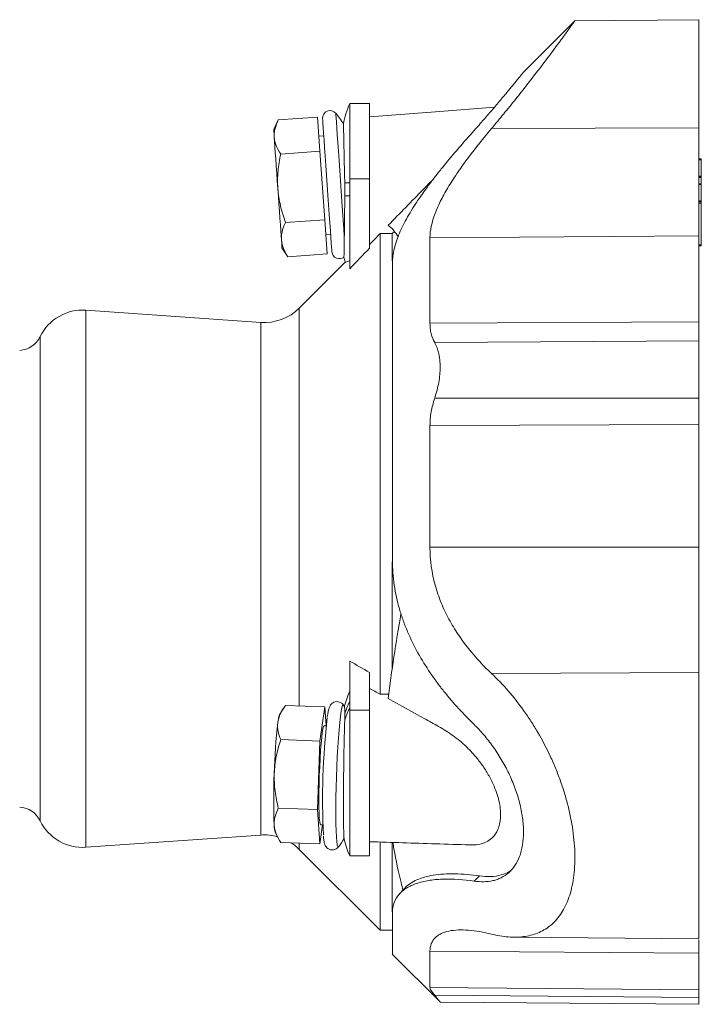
# Model space of a CAD drawing. Header units: millimetres. Extents: x 113 to 719, y 52 to 537.
# Tile 4 of 5: x 274 to 412, y 333 to 532. Entities that reach past the tile are written whole.
import ezdxf

# ---------------------------------------------------------------- set-up
doc = ezdxf.new("R2010")
doc.units = ezdxf.units.MM

msp = doc.modelspace()

# ---------------------------------------------------------------- linework, layer by layer
at = {"color": 7, "linetype": 'Continuous', "lineweight": 15}
for p, q in [((385.93, 531.56), (375.6, 521.23)), ((411, 531.82), (385.93, 531.61)), ((344.5, 514.86), (340.5, 514.86)), ((340.5, 514.86), (340.5, 499.7)), ((344.5, 514.86), (344.5, 499.7)), ((326.08, 511.59), (325.14, 509.66)), ((333.99, 512.14), (326.08, 511.59)), ((333.99, 512.14), (334.48, 505.23)), ((335.26, 508.37), (334.26, 508.3)), ((334.48, 505.23), (326.57, 504.68)), ((334.48, 505.23), (335.44, 491.41)), ((411.51, 503.69), (411, 503.69)), ((411.51, 500.2), (411.51, 503.5)), ((340.5, 499.7), (340.5, 481.48)), ((344.5, 499.7), (344.5, 485.67)), ((411.51, 500.02), (411, 500.02)), ((411.51, 498.69), (411.51, 499.91)), ((411.51, 498.67), (411, 498.67)), ((411.51, 495.19), (411.51, 498.49)), ((411.51, 495), (411, 495)), ((411.51, 486.35), (411.51, 494.75)), ((335.44, 491.41), (327.53, 490.86)), ((335.44, 491.41), (335.93, 484.5)), ((335.66, 488.34), (336.65, 488.41)), ((349.1, 488.6), (346.63, 488.6)), ((346.63, 395.53), (346.63, 488.6)), ((349.53, 489.04), (349.1, 488.6)), ((349.1, 483.08), (349.1, 488.6)), ((326.82, 485.72), (328.02, 483.94)), ((411.51, 486.1), (411, 486.1)), ((335.93, 484.5), (328.02, 483.94)), ((339.65, 482.88), (330.32, 473.55)), ((322.55, 470.65), (287.2, 473.12)), ((349.1, 400.69), (349.1, 422.27)), ((340.5, 402.22), (340.5, 392.28)), ((344.5, 399.93), (344.5, 392.28)), ((346.63, 395.53), (348.39, 395.52)), ((327.01, 392.49), (326.32, 391.38)), ((335.44, 392.98), (327.53, 393.26)), ((335.44, 392.98), (334.48, 386.07)), ((335.71, 389.11), (335.44, 392.98)), ((339.27, 393.27), (339.25, 393.3)), ((340.5, 392.28), (340.5, 362.86)), ((344.5, 392.28), (344.5, 362.86)), ((335.76, 389.11), (335.31, 389.13)), ((334.48, 386.07), (326.57, 386.35)), ((334.48, 386.07), (333.99, 372.22)), ((333.99, 372.22), (326.08, 372.5)), ((333.99, 372.22), (334.48, 365.29)), ((334.48, 365.29), (335.01, 369.13)), ((334.61, 369.14), (335.06, 369.12)), ((287.2, 364.6), (322.55, 367.07)), ((325.49, 367.52), (326.1, 366.36)), ((334.48, 365.29), (326.57, 365.56)), ((330.32, 364.17), (346.63, 347.86)), ((338.25, 364.7), (338.27, 364.72)), ((346.63, 347.86), (346.63, 365.58)), ((349.1, 351.58), (349.1, 365.5)), ((340.5, 362.86), (344.5, 362.86)), ((365.61, 357.75), (366.72, 358.81)), ((346.63, 347.86), (349.1, 347.86)), ((373.71, 346.44), (411, 346.11)), ((349.08, 343.02), (358.75, 333.34)), ((358.75, 333.33), (411, 332.88))]:
    msp.add_line(p, q, dxfattribs=at)
at = {"color": 8, "linetype": 'Continuous', "lineweight": 0}
for p, q in [((411, 509.95), (369.15, 509.83)), ((411.51, 503.5), (411, 503.5)), ((344.5, 499.7), (340.5, 499.7)), ((411.51, 500.2), (411, 500.2)), ((411.51, 499.91), (411, 499.91)), ((340.5, 498.86), (339.49, 498.86)), ((411.51, 498.49), (411, 498.49)), ((340.5, 496.26), (339.51, 496.26)), ((411.51, 495.19), (411, 495.19)), ((411.51, 494.75), (411, 494.75)), ((411, 488.15), (356.71, 487.76)), ((411.51, 486.35), (411, 486.35)), ((330.32, 393.16), (330.32, 473.55)), ((287.2, 473.12), (287.2, 364.6)), ((322.55, 367.07), (322.55, 470.65)), ((411, 470.8), (356.71, 470.51)), ((277.99, 418.86), (277.99, 467.8)), ((411, 466.94), (357.66, 466.57)), ((411, 455.38), (357.66, 455.33)), ((411, 450.01), (356.71, 449.83)), ((411, 425.26), (356.71, 425.23)), ((277.99, 369.93), (277.99, 418.86)), ((411, 399.94), (369.15, 399.7)), ((344.5, 392.28), (340.5, 392.28)), ((330.32, 364.17), (330.32, 365.43)), ((411, 343.17), (356.71, 343.6)), ((411, 335.78), (356.71, 336.24)), ((411, 334.26), (357.66, 334.69))]:
    msp.add_line(p, q, dxfattribs=at)
at = {"color": 7, "linetype": 'Continuous', "lineweight": 15, "flags": 128}
for points in [[(369.71, 514.12), (357.82, 513.2), (344.5, 512.18)], [(335.02, 511.86), (335.02, 511.82), (335.04, 511.52), (335.08, 510.93), (335.14, 510.05), (335.22, 508.92), (335.32, 507.55), (335.43, 505.98), (335.55, 504.23), (335.68, 502.36), (335.82, 500.4), (335.96, 498.39), (336.1, 496.38), (336.23, 494.42), (336.37, 492.55), (336.49, 490.8), (336.6, 489.23), (336.69, 487.86), (336.77, 486.73), (336.83, 485.85), (336.88, 485.26), (336.9, 484.96), (336.9, 484.92)], [(325.14, 509.66), (325.15, 509.56), (325.17, 509.26), (325.21, 508.75), (325.26, 508.06)], [(325.98, 497.69), (325.87, 499.25), (325.77, 500.79), (325.66, 502.27), (325.56, 503.68), (325.47, 504.98), (325.39, 506.16), (325.32, 507.19), (325.26, 508.06)], [(325.98, 497.69), (326.09, 496.13), (326.2, 494.59), (326.3, 493.11), (326.4, 491.71), (326.49, 490.4), (326.57, 489.23), (326.65, 488.2), (326.71, 487.33)], [(326.71, 487.33), (326.76, 486.63), (326.79, 486.13), (326.81, 485.82), (326.82, 485.72)], [(335.31, 389.13), (335.31, 389.13), (335.2, 388.98), (335.08, 388.53), (334.96, 387.79)], [(334.96, 387.79), (334.84, 386.8), (334.72, 385.57), (334.61, 384.14), (334.51, 382.56), (334.43, 380.88), (334.36, 379.14), (334.3, 377.41), (334.27, 375.72), (334.26, 374.15), (334.27, 372.72), (334.3, 371.48), (334.36, 370.48), (334.43, 369.75), (334.51, 369.29), (334.61, 369.14)], [(328.69, 365.49), (329.52, 364.88), (330.32, 364.17)]]:
    msp.add_lwpolyline(points, dxfattribs=at)
at = {"color": 8, "linetype": 'Continuous', "lineweight": 0, "flags": 128}
for points in [[(337.68, 512.91), (337.68, 512.87), (337.7, 512.57), (337.74, 511.97), (337.8, 511.1), (337.88, 509.96), (337.98, 508.59), (338.09, 507), (338.21, 505.24), (338.35, 503.34), (338.49, 501.33), (338.63, 499.27), (338.78, 497.2), (338.92, 495.15), (339.06, 493.18), (339.19, 491.32), (339.31, 489.61), (339.41, 488.09)], [(339.25, 393.3), (339.19, 393.35), (339.06, 393.22), (338.92, 392.79), (338.78, 392.07), (338.63, 391.08), (338.49, 389.83), (338.35, 388.36), (338.21, 386.69), (338.09, 384.85), (337.98, 382.9), (337.88, 380.86), (337.8, 378.79), (337.74, 376.72), (337.7, 374.69), (337.68, 372.76), (337.68, 370.96), (337.7, 369.33), (337.74, 367.9), (337.8, 366.7), (337.88, 365.76), (337.98, 365.1), (338.09, 364.73), (338.21, 364.66), (338.25, 364.7)]]:
    msp.add_lwpolyline(points, dxfattribs=at)
at = {"color": 7, "linetype": 'Continuous', "lineweight": 15}
for centre, radius, start, end in [((336.51, 511.96), 1.5, 39.0063, 184), ((356.08, 507.86), 17.08, 155.8105, 170.3681), ((318.23, 497.15), 25.03, 32.8463, 39.0063), ((338.4, 485.03), 1.5, 184, 309.2032), ((356.08, 487.26), 17.08, 191.47, 195.0526), ((323.25, 480.63), 10, 266, 315), ((286.54, 463.65), 9.5, 86, 154.0816), ((273.5, 469.98), 5, 274, 334.0816), ((356.08, 389.16), 17.08, 155.8105, 167.1176), ((318.23, 379.72), 25.03, 31.9668, 32.8539), ((330.79, 389.58), 4.81, 158.0713, 176.9062), ((485.19, 373.97), 150.17, 173.5683, 182.6516), ((442.27, 376.5), 117.05, 173.4574, 178.5523), ((441.74, 374.26), 116.6, 177.4458, 182.5542), ((273.5, 367.74), 5, 25.9184, 86), ((286.54, 374.08), 9.5, 205.9184, 274), ((330.01, 368.99), 4.75, 179.0811, 198.0054), ((323.25, 357.1), 10, 74.6042, 94), ((318.23, 379.72), 25.03, 323.1413, 327.779), ((356.08, 369.86), 17.08, 191.6658, 204.1895)]:
    msp.add_arc(centre, radius, start, end, dxfattribs=at)
at = {"color": 8, "linetype": 'Continuous', "lineweight": 0}
for centre, start, end in [((352.49, 387.78), 152.5334, 163.8289), ((352.48, 386.49), 152.5315, 164.0555)]:
    msp.add_arc(centre, 13.51, start, end, dxfattribs=at)
at = {"color": 7, "linetype": 'Continuous', "lineweight": 15}
for points, knots in [([(369.15, 509.83), (369.98, 510.83), (371.64, 512.82), (374.02, 515.77), (376.31, 518.66), (378.66, 521.7), (380.98, 524.77), (383.08, 527.6), (384.42, 529.45), (385.21, 530.54), (385.73, 531.26), (386.02, 531.67), (385.95, 531.57), (385.93, 531.55)], [0, 0, 0, 0, 0.091563, 0.18311, 0.278019, 0.372902, 0.495344, 0.620997, 0.743601, 0.807336, 0.871064, 0.977605, 1, 1, 1, 1]), ([(411, 531.82), (411, 531.82), (411, 531.65), (411, 530.98), (411, 530.47), (411, 529.18), (411, 528.4), (411, 526.6), (411, 525.59), (411, 523.43), (411, 522.28), (411, 519.88), (411, 518.65), (411, 516.15), (411, 514.89), (411, 512.4), (411, 511.16), (411, 509.95)], [0, 0, 0, 0, 0.125, 0.125, 0.25, 0.25, 0.375, 0.375, 0.5, 0.5, 0.625, 0.625, 0.75, 0.75, 0.875, 0.875, 1, 1, 1, 1]), ([(375.6, 521.23), (375.6, 521.23), (375.53, 521.14), (375.33, 520.89), (375.25, 520.79), (375.05, 520.55), (374.93, 520.4), (374.55, 519.92), (374.23, 519.53), (373.68, 518.86), (373.48, 518.61), (373.06, 518.1), (372.84, 517.84), (372.15, 517.01), (371.65, 516.41), (370.85, 515.45), (370.57, 515.12), (370.01, 514.45), (369.72, 514.11), (368.83, 513.08), (368.22, 512.37), (366.95, 510.92), (366.29, 510.17), (365.61, 509.41)], [0, 0, 0, 0, 0.125, 0.125, 0.1875, 0.1875, 0.25, 0.25, 0.375, 0.375, 0.4375, 0.4375, 0.5, 0.5, 0.625, 0.625, 0.6875, 0.6875, 0.75, 0.75, 0.875, 0.875, 1, 1, 1, 1]), ([(325.26, 508.06), (325.24, 508.35), (325.24, 508.65), (325.3, 509.24), (325.35, 509.53), (325.57, 510.42), (325.8, 511), (326.08, 511.59)], [0, 0, 0, 0, 0.25, 0.25, 0.5, 0.5, 1, 1, 1, 1]), ([(339.49, 498.86), (339.48, 499.58), (339.44, 501.04), (339.4, 503.11), (339.36, 505.04), (339.32, 506.75), (339.29, 508.22), (339.27, 509.38), (339.25, 510.21), (339.24, 510.69), (339.24, 510.71), (339.24, 510.72)], [0, 0, 0, 0, 0.112039, 0.227326, 0.339381, 0.454676, 0.566923, 0.682406, 0.795017, 0.910874, 1, 1, 1, 1]), ([(365.61, 509.41), (363.48, 507.03), (361.43, 504.67), (359.04, 501.74), (358.57, 501.15), (357.65, 499.98), (357.2, 499.39), (355.88, 497.64), (355.05, 496.48), (353.52, 494.2), (352.82, 493.08), (351.87, 491.4), (351.58, 490.85), (351.03, 489.75), (350.77, 489.2), (350.09, 487.58), (349.74, 486.54), (349.26, 484.54), (349.13, 483.58), (349.13, 482.66)], [0, 0, 0, 0, 0.25, 0.25, 0.3125, 0.3125, 0.375, 0.375, 0.5, 0.5, 0.625, 0.625, 0.6875, 0.6875, 0.75, 0.75, 0.875, 0.875, 1, 1, 1, 1]), ([(356.71, 487.76), (356.71, 489.25), (357.07, 490.9), (357.92, 493.13), (358.11, 493.58), (358.51, 494.5), (358.73, 494.96), (359.44, 496.34), (359.97, 497.28), (361.12, 499.17), (361.74, 500.13), (363.07, 502.07), (363.77, 503.04), (365.95, 505.95), (367.51, 507.88), (369.15, 509.83)], [0, 0, 0, 0, 0.25, 0.25, 0.3125, 0.3125, 0.375, 0.375, 0.5, 0.5, 0.625, 0.625, 0.75, 0.75, 1, 1, 1, 1]), ([(411, 488.15), (411, 489.44), (411, 490.9), (411, 494.1), (411, 495.85), (411, 499.58), (411, 501.56), (411, 505.66), (411, 507.79), (411, 509.95)], [0, 0, 0, 0, 0.25, 0.25, 0.5, 0.5, 0.75, 0.75, 1, 1, 1, 1]), ([(326.57, 504.68), (326.2, 505.22), (325.89, 505.77), (325.44, 506.9), (325.3, 507.47), (325.26, 508.06)], [0, 0, 0, 0, 0.5, 0.5, 1, 1, 1, 1]), ([(325.98, 497.69), (325.94, 498.28), (325.92, 498.87), (325.94, 500.05), (325.97, 500.64), (326.13, 502.39), (326.32, 503.54), (326.57, 504.68)], [0, 0, 0, 0, 0.25, 0.25, 0.5, 0.5, 1, 1, 1, 1]), ([(411.51, 503.69), (411.51, 503.69), (411.51, 503.67), (411.51, 503.6), (411.51, 503.55), (411.51, 503.5)], [0, 0, 0, 0, 0.5, 0.5, 1, 1, 1, 1]), ([(357.39, 499.61), (356.71, 498.92), (353.67, 495.81), (350.63, 492.7), (348.27, 490.29)], [0, 0, 0, 0, 0.2229801, 1, 1, 1, 1]), ([(411.51, 500.2), (411.51, 500.16), (411.51, 500.11), (411.51, 500.04), (411.51, 500.02), (411.51, 500.02)], [0, 0, 0, 0, 0.5, 0.5, 1, 1, 1, 1]), ([(411.51, 499.91), (411.51, 499.94), (411.51, 499.97), (411.51, 500.01), (411.51, 500.02), (411.51, 500.02)], [0, 0, 0, 0, 0.5, 0.5, 1, 1, 1, 1]), ([(327.53, 490.86), (327.13, 491.96), (326.78, 493.09), (326.25, 495.37), (326.06, 496.52), (325.98, 497.69)], [0, 0, 0, 0, 0.5, 0.5, 1, 1, 1, 1]), ([(411.51, 498.67), (411.51, 498.67), (411.51, 498.65), (411.51, 498.58), (411.51, 498.53), (411.51, 498.49)], [0, 0, 0, 0, 0.5, 0.5, 1, 1, 1, 1]), ([(339.51, 496.26), (339.5, 495.51), (339.49, 494.76), (339.47, 493.3), (339.46, 492.59), (339.45, 491.19), (339.44, 490.52), (339.43, 489.57), (339.43, 489.26), (339.42, 488.67), (339.42, 488.37), (339.41, 488.09)], [0, 0, 0, 0, 0.25, 0.25, 0.5, 0.5, 0.75, 0.75, 0.875, 0.875, 1, 1, 1, 1]), ([(411.51, 495.19), (411.51, 495.14), (411.51, 495.09), (411.51, 495.02), (411.51, 495), (411.51, 495)], [0, 0, 0, 0, 0.5, 0.5, 1, 1, 1, 1]), ([(411.51, 494.75), (411.51, 494.77), (411.51, 494.8), (411.51, 494.86), (411.51, 494.9), (411.51, 494.95), (411.51, 494.97), (411.51, 495), (411.51, 495), (411.51, 495)], [0, 0, 0, 0, 0.25, 0.25, 0.5, 0.5, 0.75, 0.75, 1, 1, 1, 1]), ([(326.71, 487.33), (326.69, 487.62), (326.69, 487.91), (326.75, 488.5), (326.8, 488.8), (327.02, 489.68), (327.25, 490.27), (327.53, 490.86)], [0, 0, 0, 0, 0.25, 0.25, 0.5, 0.5, 1, 1, 1, 1]), ([(348.27, 490.29), (348.62, 490), (349.21, 489.54), (350.02, 488.4), (350.33, 487.96)], [0, 0, 0, 0, 0.6117336, 1, 1, 1, 1]), ([(339.41, 488.09), (339.41, 487.91), (339.4, 486.85), (339.37, 485.58), (339.35, 484.53), (339.34, 484.02), (339.34, 483.81), (339.34, 483.87), (339.34, 483.87)], [0, 0, 0, 0, 0.067758, 0.398138, 0.589836, 0.78646, 0.99007, 1, 1, 1, 1]), ([(356.71, 487.76), (356.71, 485.38), (356.71, 482.73), (356.71, 476.95), (356.71, 473.82), (356.71, 470.51)], [0, 0, 0, 0, 0.5, 0.5, 1, 1, 1, 1]), ([(411, 488.15), (411, 485.76), (411, 483.09), (411, 477.28), (411, 474.13), (411, 470.8)], [0, 0, 0, 0, 0.5, 0.5, 1, 1, 1, 1]), ([(328.02, 483.94), (327.65, 484.49), (327.34, 485.04), (326.89, 486.16), (326.75, 486.74), (326.71, 487.33)], [0, 0, 0, 0, 0.5, 0.5, 1, 1, 1, 1]), ([(411.51, 486.35), (411.51, 486.32), (411.51, 486.3), (411.51, 486.24), (411.51, 486.2), (411.51, 486.15), (411.51, 486.13), (411.51, 486.1), (411.51, 486.1), (411.51, 486.1)], [0, 0, 0, 0, 0.25, 0.25, 0.5, 0.5, 0.75, 0.75, 1, 1, 1, 1]), ([(339.69, 482.84), (339.66, 482.83), (339.61, 482.81), (340.16, 482.99), (340.5, 483.09)], [0, 0, 0, 0, 0.401421, 1, 1, 1, 1]), ([(349.13, 422.57), (349.13, 425.46), (349.13, 428.38), (349.13, 434.22), (349.13, 437.15), (349.13, 442.94), (349.13, 445.81), (349.13, 451.42), (349.13, 454.16), (349.13, 459.46), (349.13, 462.02), (349.13, 466.9), (349.13, 469.21), (349.13, 473.57), (349.13, 475.61), (349.13, 479.37), (349.13, 481.1), (349.13, 482.66)], [0, 0, 0, 0, 0.125, 0.125, 0.25, 0.25, 0.375, 0.375, 0.5, 0.5, 0.625, 0.625, 0.75, 0.75, 0.875, 0.875, 1, 1, 1, 1]), ([(357.66, 466.57), (357.35, 467.11), (357.12, 467.71), (356.87, 468.7), (356.81, 469.04), (356.73, 469.76), (356.71, 470.13), (356.71, 470.51)], [0, 0, 0, 0, 0.5, 0.5, 0.75, 0.75, 1, 1, 1, 1]), ([(357.66, 455.33), (358.01, 456.41), (358.29, 457.48), (358.57, 459.07), (358.64, 459.6), (358.74, 460.63), (358.76, 461.14), (358.76, 462.11), (358.74, 462.58), (358.67, 463.27), (358.64, 463.5), (358.57, 463.94), (358.52, 464.15), (358.38, 464.77), (358.27, 465.16), (357.99, 465.9), (357.83, 466.25), (357.66, 466.57)], [0, 0, 0, 0, 0.25, 0.25, 0.375, 0.375, 0.5, 0.5, 0.625, 0.625, 0.6875, 0.6875, 0.75, 0.75, 0.875, 0.875, 1, 1, 1, 1]), ([(411, 466.94), (411, 466.28), (411, 465.51), (411, 463.8), (411, 462.86), (411, 460.85), (411, 459.78), (411, 457.6), (411, 456.49), (411, 455.38)], [0, 0, 0, 0, 0.25, 0.25, 0.5, 0.5, 0.75, 0.75, 1, 1, 1, 1]), ([(357.66, 455.33), (357.35, 454.41), (357.12, 453.5), (356.87, 452.12), (356.81, 451.66), (356.73, 450.74), (356.71, 450.28), (356.71, 449.83)], [0, 0, 0, 0, 0.5, 0.5, 0.75, 0.75, 1, 1, 1, 1]), ([(356.71, 425.23), (356.71, 429.43), (356.71, 433.62), (356.71, 441.87), (356.71, 445.92), (356.71, 449.83)], [0, 0, 0, 0, 0.5, 0.5, 1, 1, 1, 1]), ([(411, 425.26), (411, 429.49), (411, 433.71), (411, 442), (411, 446.08), (411, 450.01)], [0, 0, 0, 0, 0.5, 0.5, 1, 1, 1, 1]), ([(356.71, 425.23), (356.71, 422.59), (357.07, 420.05), (357.92, 416.97), (358.11, 416.36), (358.51, 415.17), (358.73, 414.58), (359.44, 412.86), (359.97, 411.76), (361.12, 409.63), (361.74, 408.6), (363.07, 406.6), (363.77, 405.65), (365.95, 402.92), (367.51, 401.25), (369.15, 399.7)], [0, 0, 0, 0, 0.25, 0.25, 0.3125, 0.3125, 0.375, 0.375, 0.5, 0.5, 0.625, 0.625, 0.75, 0.75, 1, 1, 1, 1]), ([(411, 425.26), (411, 422.99), (411, 420.69), (411, 416.16), (411, 413.92), (411, 409.59), (411, 407.5), (411, 403.54), (411, 401.67), (411, 399.94)], [0, 0, 0, 0, 0.25, 0.25, 0.5, 0.5, 0.75, 0.75, 1, 1, 1, 1]), ([(365.61, 389.42), (363.48, 391.49), (361.43, 393.71), (359.04, 396.7), (358.57, 397.32), (357.65, 398.56), (357.2, 399.2), (355.88, 401.15), (355.05, 402.48), (353.52, 405.25), (352.82, 406.67), (351.87, 408.89), (351.58, 409.65), (351.03, 411.18), (350.77, 411.97), (350.09, 414.34), (349.74, 415.95), (349.26, 419.22), (349.13, 420.88), (349.13, 422.57)], [0, 0, 0, 0, 0.25, 0.25, 0.3125, 0.3125, 0.375, 0.375, 0.5, 0.5, 0.625, 0.625, 0.6875, 0.6875, 0.75, 0.75, 0.875, 0.875, 1, 1, 1, 1]), ([(348.27, 394.63), (348.63, 397.43), (349.35, 403.01), (350.35, 408.85), (350.85, 411.77)], [0, 0, 0, 0, 0.5012637, 1, 1, 1, 1]), ([(411, 399.94), (411, 398.9), (411, 396.73), (411, 392.95), (411, 388.62), (411, 383.76), (411, 378.5), (411, 373.01), (411, 367.52), (411, 362.3), (411, 357.58), (411, 353.57), (411, 350.42), (411, 348.14), (411, 346.75), (411, 346.13), (411, 346.17), (411, 346.18)], [0, 0, 0, 0, 0.053927, 0.112318, 0.175166, 0.242282, 0.313253, 0.387417, 0.463874, 0.541531, 0.619188, 0.695645, 0.769809, 0.84078, 0.907896, 0.970744, 1, 1, 1, 1]), ([(369.15, 347.05), (370.3, 346.77), (371.41, 346.58), (373.55, 346.4), (374.58, 346.42), (376.07, 346.6), (376.56, 346.69), (377.51, 346.93), (377.97, 347.08), (379.33, 347.62), (380.17, 348.11), (381.33, 349.03), (381.7, 349.38), (382.4, 350.13), (382.73, 350.54), (383.66, 351.89), (384.19, 352.91), (384.84, 354.63), (385.03, 355.24), (385.37, 356.51), (385.51, 357.19), (385.86, 359.31), (385.97, 360.81), (385.98, 363.18), (385.95, 364), (385.84, 365.67), (385.76, 366.52), (385.43, 369.1), (385.1, 370.85), (384.46, 373.49), (384.21, 374.39), (383.69, 376.15), (383.4, 377.03), (382.79, 378.76), (382.46, 379.62), (381.76, 381.32), (381.39, 382.17), (380.23, 384.68), (379.39, 386.28), (378.04, 388.58), (377.58, 389.34), (376.63, 390.81), (376.13, 391.54), (374.62, 393.64), (373.58, 394.96), (371.42, 397.45), (370.3, 398.61), (369.15, 399.7)], [0, 0, 0, 0, 0.0625, 0.0625, 0.125, 0.125, 0.15625, 0.15625, 0.1875, 0.1875, 0.25, 0.25, 0.28125, 0.28125, 0.3125, 0.3125, 0.375, 0.375, 0.40625, 0.40625, 0.4375, 0.4375, 0.5, 0.5, 0.53125, 0.53125, 0.5625, 0.5625, 0.625, 0.625, 0.65625, 0.65625, 0.6875, 0.6875, 0.71875, 0.71875, 0.75, 0.75, 0.8125, 0.8125, 0.84375, 0.84375, 0.875, 0.875, 0.9375, 0.9375, 1, 1, 1, 1]), ([(339.32, 393.17), (339.29, 393.22), (339.23, 393.36), (338.96, 393.68), (338.48, 393.98), (337.86, 394.08), (337.28, 393.93), (336.86, 393.64), (336.6, 393.34), (336.44, 393.04), (336.31, 392.71), (336.19, 392.25), (336.07, 391.66), (336, 391.14), (335.97, 390.95)], [0, 0, 0, 0, 0.0358378, 0.0978354, 0.1625418, 0.2296662, 0.2973214, 0.3546925, 0.4115649, 0.4756766, 0.560558, 0.6977833, 0.8886288, 1, 1, 1, 1]), ([(348.27, 394.63), (350.7, 393.29), (354.09, 391.41), (358.46, 389.04), (361.34, 387.25), (363.71, 385.32), (365.56, 383.38), (366.95, 381.67), (368.22, 379.79), (369.25, 377.91), (370.02, 376.1), (370.56, 374.42), (370.9, 372.74), (371.05, 370.73), (370.72, 368.62), (369.82, 366.98), (368.69, 365.97), (367.33, 365.32), (366.02, 365.02), (365.05, 365.1), (364.78, 365.12)], [0, 0, 0, 0, 0.1916446, 0.2678218, 0.3439558, 0.4194707, 0.4620964, 0.5046978, 0.547616, 0.5904721, 0.623019, 0.6555324, 0.6883392, 0.7211265, 0.7777922, 0.8338282, 0.8754188, 0.9170733, 0.9768201, 1, 1, 1, 1]), ([(327.53, 393.26), (327.13, 392.71), (326.78, 392.14), (326.25, 391), (326.06, 390.42), (325.98, 389.84)], [0, 0, 0, 0, 0.5, 0.5, 1, 1, 1, 1]), ([(339.51, 391.55), (339.5, 391.92), (339.48, 392.58), (339.46, 392.97), (339.44, 392.96), (339.44, 392.96)], [0, 0, 0, 0, 0.45868, 0.820583, 1, 1, 1, 1]), ([(339.49, 390.2), (339.48, 389.89), (339.45, 389.14), (339.41, 387.68), (339.37, 385.84), (339.33, 383.81), (339.3, 381.67), (339.27, 379.45), (339.26, 377.25), (339.25, 375.09), (339.24, 373.07), (339.24, 371.21), (339.25, 369.6), (339.27, 368.25), (339.3, 367.25), (339.32, 366.6), (339.35, 366.47), (339.36, 366.41)], [0, 0, 0, 0, 0.047865, 0.115627, 0.185352, 0.253141, 0.322887, 0.390836, 0.460742, 0.528926, 0.599076, 0.667442, 0.737789, 0.806165, 0.876533, 0.944739, 1, 1, 1, 1]), ([(325.98, 389.84), (325.94, 389.55), (325.92, 389.25), (325.94, 388.66), (325.97, 388.37), (326.13, 387.49), (326.32, 386.92), (326.57, 386.35)], [0, 0, 0, 0, 0.25, 0.25, 0.5, 0.5, 1, 1, 1, 1]), ([(375.6, 367.68), (375.6, 368.61), (375.53, 369.57), (375.33, 371.05), (375.25, 371.55), (375.05, 372.57), (374.93, 373.08), (374.55, 374.6), (374.23, 375.61), (373.68, 377.11), (373.48, 377.62), (373.06, 378.6), (372.84, 379.09), (372.15, 380.53), (371.65, 381.46), (370.85, 382.81), (370.57, 383.26), (370.01, 384.12), (369.72, 384.55), (368.83, 385.78), (368.22, 386.56), (366.95, 388.05), (366.29, 388.75), (365.61, 389.42)], [0, 0, 0, 0, 0.125, 0.125, 0.1875, 0.1875, 0.25, 0.25, 0.375, 0.375, 0.4375, 0.4375, 0.5, 0.5, 0.625, 0.625, 0.6875, 0.6875, 0.75, 0.75, 0.875, 0.875, 1, 1, 1, 1]), ([(325.26, 379.46), (325.28, 380.05), (325.32, 380.64), (325.46, 381.8), (325.55, 382.38), (325.89, 384.1), (326.2, 385.23), (326.57, 386.35)], [0, 0, 0, 0, 0.25, 0.25, 0.5, 0.5, 1, 1, 1, 1]), ([(326.08, 372.5), (325.8, 373.64), (325.57, 374.79), (325.28, 377.11), (325.22, 378.28), (325.26, 379.46)], [0, 0, 0, 0, 0.5, 0.5, 1, 1, 1, 1]), ([(325.26, 369.07), (325.24, 369.36), (325.24, 369.66), (325.3, 370.24), (325.35, 370.53), (325.57, 371.38), (325.8, 371.94), (326.08, 372.5)], [0, 0, 0, 0, 0.25, 0.25, 0.5, 0.5, 1, 1, 1, 1]), ([(326.57, 365.56), (326.2, 366.14), (325.89, 366.72), (325.44, 367.89), (325.3, 368.48), (325.26, 369.07)], [0, 0, 0, 0, 0.5, 0.5, 1, 1, 1, 1]), ([(335.18, 366.85), (335.18, 366.76), (335.22, 366.32), (335.29, 365.85), (335.39, 365.38), (335.51, 365.03), (335.72, 364.67), (336.07, 364.31), (336.61, 364.06), (337.23, 364.03), (337.77, 364.23), (338.13, 364.53), (338.26, 364.71), (338.32, 364.8)], [0, 0, 0, 0, 0.060657, 0.27753, 0.422033, 0.519509, 0.589363, 0.659296, 0.731842, 0.806465, 0.876855, 0.939279, 1, 1, 1, 1]), ([(375.6, 367.68), (375.6, 366.74), (375.53, 365.87), (375.33, 364.64), (375.25, 364.24), (375.05, 363.47), (374.93, 363.11), (374.55, 362.06), (374.23, 361.44), (373.68, 360.62), (373.48, 360.36), (373.06, 359.88), (372.84, 359.66), (372.15, 359.05), (371.65, 358.72), (370.85, 358.32), (370.57, 358.21), (370.01, 358.01), (369.72, 357.93), (368.83, 357.72), (368.22, 357.65), (366.95, 357.62), (366.29, 357.66), (365.61, 357.75)], [0, 0, 0, 0, 0.125, 0.125, 0.1875, 0.1875, 0.25, 0.25, 0.375, 0.375, 0.4375, 0.4375, 0.5, 0.5, 0.625, 0.625, 0.6875, 0.6875, 0.75, 0.75, 0.875, 0.875, 1, 1, 1, 1]), ([(344.5, 365.72), (348.94, 365.58), (355.7, 365.37), (362.46, 365.15), (364.78, 365.07)], [0, 0, 0, 0, 0.656667, 1, 1, 1, 1]), ([(349.23, 365.57), (349.29, 365.15), (349.74, 362.24), (350.46, 359.1), (351.13, 356.43), (351.25, 355.92)], [0, 0, 0, 0, 0.120428, 0.831153, 1, 1, 1, 1]), ([(365.61, 357.75), (363.48, 358.07), (361.43, 358.21), (359.04, 358.15), (358.57, 358.12), (357.65, 358.05), (357.2, 358), (355.88, 357.8), (355.05, 357.62), (353.52, 357.14), (352.82, 356.84), (351.87, 356.29), (351.58, 356.09), (351.03, 355.66), (350.77, 355.42), (350.09, 354.67), (349.74, 354.1), (349.26, 352.83), (349.13, 352.13), (349.13, 351.36)], [0, 0, 0, 0, 0.25, 0.25, 0.3125, 0.3125, 0.375, 0.375, 0.5, 0.5, 0.625, 0.625, 0.6875, 0.6875, 0.75, 0.75, 0.875, 0.875, 1, 1, 1, 1]), ([(351.56, 356.28), (351.6, 356.32), (351.93, 356.72), (352.73, 357.34), (354.5, 358.3), (357.42, 359.09), (361.69, 359.39), (365.03, 359), (366.72, 358.81)], [0, 0, 0, 0, 0.0148789, 0.1271432, 0.2394336, 0.4700757, 0.7330842, 1, 1, 1, 1]), ([(366.72, 358.81), (367.49, 358.73), (369.04, 358.57), (371.07, 358.95), (372.42, 359.4), (372.98, 359.88), (373.03, 359.93)], [0, 0, 0, 0, 0.329237, 0.658229, 0.964787, 1, 1, 1, 1]), ([(351.55, 356.28), (351.41, 356.12), (351.04, 355.72), (350.68, 355.32), (350.47, 355.08)], [0, 0, 0, 0, 0.40221, 1, 1, 1, 1]), ([(349.13, 343.07), (349.13, 343.05), (349.13, 343), (349.13, 343.86), (349.13, 345.56), (349.13, 348.01), (349.13, 350.25), (349.13, 351.36)], [0, 0, 0, 0, 0.122266, 0.345747, 0.567298, 0.785742, 1, 1, 1, 1]), ([(356.71, 343.6), (356.71, 344.74), (357.07, 345.64), (357.92, 346.48), (358.11, 346.64), (358.51, 346.92), (358.73, 347.05), (359.44, 347.38), (359.97, 347.55), (361.12, 347.79), (361.74, 347.86), (363.07, 347.91), (363.77, 347.89), (365.95, 347.72), (367.51, 347.45), (369.15, 347.05)], [0, 0, 0, 0, 0.25, 0.25, 0.3125, 0.3125, 0.375, 0.375, 0.5, 0.5, 0.625, 0.625, 0.75, 0.75, 1, 1, 1, 1]), ([(411, 345.89), (411, 345.74), (411, 345.15), (411, 344.02), (411, 343.17)], [0, 0, 0, 0, 0.247311, 1, 1, 1, 1]), ([(356.71, 343.6), (356.71, 341.78), (356.71, 340.23), (356.71, 337.77), (356.71, 336.85), (356.71, 336.24)], [0, 0, 0, 0, 0.5, 0.5, 1, 1, 1, 1]), ([(411, 343.17), (411, 341.34), (411, 339.79), (411, 337.31), (411, 336.38), (411, 335.78)], [0, 0, 0, 0, 0.5, 0.5, 1, 1, 1, 1]), ([(357.66, 334.69), (357.35, 335.06), (357.12, 335.38), (356.87, 335.77), (356.81, 335.88), (356.73, 336.09), (356.71, 336.17), (356.71, 336.24)], [0, 0, 0, 0, 0.5, 0.5, 0.75, 0.75, 1, 1, 1, 1]), ([(357.66, 334.69), (357.87, 334.43), (358.29, 333.91), (358.64, 333.48), (358.8, 333.29), (358.76, 333.34), (358.75, 333.35)], [0, 0, 0, 0, 0.320195, 0.648914, 0.969332, 1, 1, 1, 1]), ([(411, 332.95), (411, 332.93), (411, 332.82), (411, 333.24), (411, 333.92), (411, 334.26)], [0, 0, 0, 0, 0.1213693, 0.5652524, 1, 1, 1, 1])]:
    msp.add_open_spline(points, degree=3, knots=knots, dxfattribs=at)
for points in [[(339.49, 498.86), (339.51, 498), (339.52, 497.13), (339.51, 496.26)], [(346.63, 488.6), (345.92, 487.87), (345.21, 487.14), (344.5, 486.41)], [(340.5, 481.48), (341.83, 482.88), (343.16, 484.28), (344.5, 485.67)], [(411, 466.94), (411, 468.04), (411, 469.35), (411, 470.8)], [(411, 455.38), (411, 453.55), (411, 451.72), (411, 450.01)], [(344.5, 399.93), (343.16, 400.69), (341.83, 401.45), (340.5, 402.22)], [(344.5, 396.71), (345.21, 396.32), (345.92, 395.92), (346.63, 395.53)], [(339.49, 390.2), (339.51, 390.7), (339.52, 391.15), (339.51, 391.55)], [(411, 334.26), (411, 335), (411, 335.51), (411, 335.78)]]:
    msp.add_open_spline(points, degree=3, dxfattribs=at)

doc.saveas('drawing.dxf')
